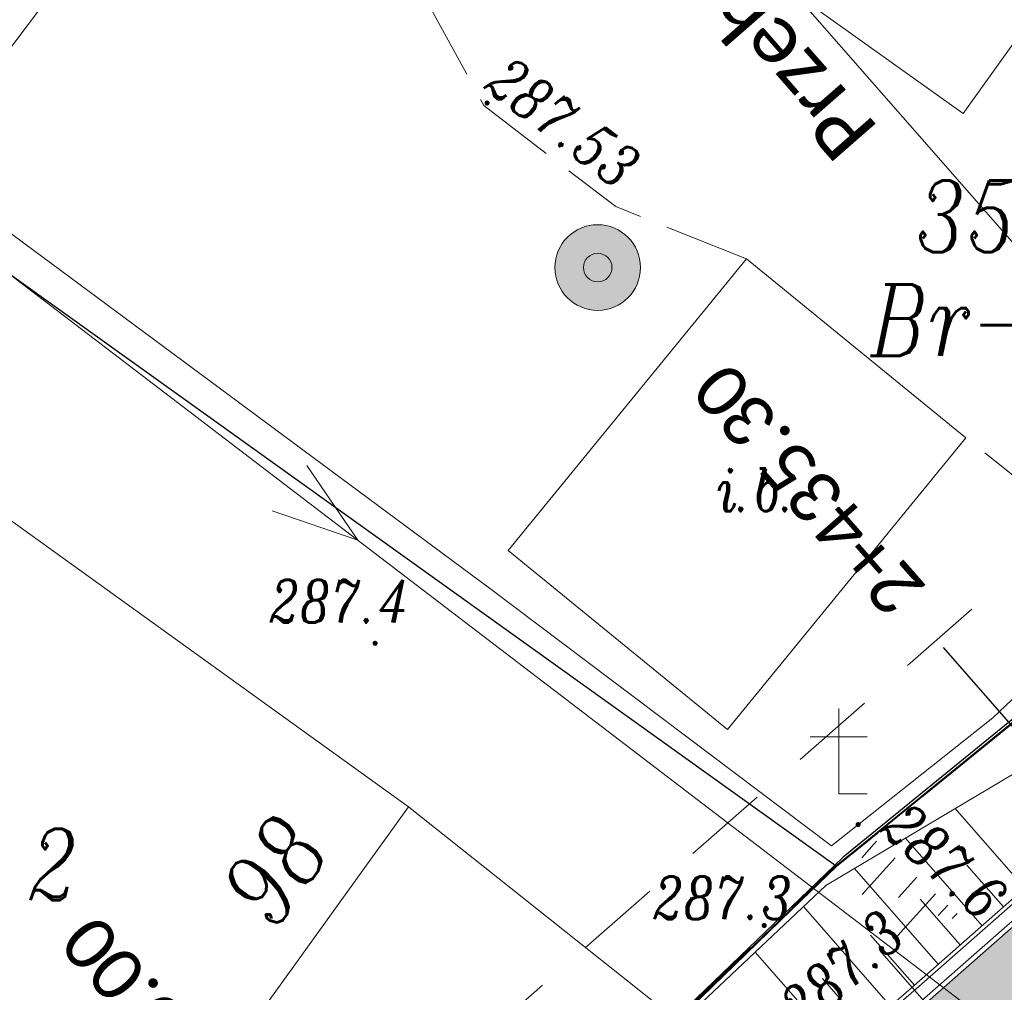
# Model space of a CAD drawing. Header units: metres. Extents: x -1 to 7476305, y 0 to 5497191.
# Tile 107 of 115: x 7475271 to 7475289, y 5497089 to 5497106. Entities that reach past the tile are written whole.
import ezdxf
from ezdxf.enums import TextEntityAlignment as Align

# ---------------------------------------------------------------- set-up
doc = ezdxf.new("R2010")
doc.units = ezdxf.units.M
for name, pattern in [('420-500', [1.5, 1, -0.5]), ('EGBO02-500', [2.5, 1.5, -1]), ('Krawedz', [0.75, 0.5, -0.25]), ('KTJZ01-500', [2, 1.5, -0.5])]:
    doc.linetypes.add(name, pattern=pattern)
for name, color, linetype, lineweight, true_color in [('BUBZ01_1', 7, 'Continuous', 5, 0x0a0909), ('BUIB12_03', 7, 'Continuous', 5, 0x0a0909), ('EGBB01', 7, 'Continuous', 5, 0x0a0909), ('EGBD03', 7, 'Continuous', 5, 0x0a0909), ('EGBK02', 7, 'Continuous', 5, 0x0a0909), ('EGBO02', 7, 'Continuous', 5, 0x0a0909), ('KTJZ01', 7, 'Continuous', 5, 0x0a0909), ('KTOK05_01', 7, 'Continuous', 5, 0x0a0909), ('OBOO01_01', 7, 'Continuous', 5, 0x0a0909), ('RTPW01', 7, 'Continuous', 5, 0x0a0909), ('RTPW02', 7, 'Continuous', 5, 0x0a0909), ('suepnn', 7, 'Continuous', 5, 0x0a0909), ('SUUS13', 7, 'Continuous', 5, 0x0a0909)]:
    doc.layers.add(name, color=color, linetype=linetype, lineweight=lineweight, true_color=true_color)
for name, color, linetype in [('C-DROGI-KORYTARZE', 7, 'Continuous'), ('C-DROGI-PRZEKROJE', 7, 'Continuous'), ('D_Granice pasa drogowego', 30, '420-500'), ('D_Linia charakterystyczna', 10, 'Continuous')]:
    doc.layers.add(name, color=color, linetype=linetype)
for name, color, linetype, lineweight in [('S-1_proj_obnizenia', 7, 'Krawedz', 30), ('S-1_proj_obrzeze', 11, 'Continuous', 30), ('S-5_opis_poprzeczka', 7, 'Continuous', 25)]:
    doc.layers.add(name, color=color, linetype=linetype, lineweight=lineweight)
doc.styles.add('KAMIL', font='calibri.ttf', dxfattribs={"height": 0.75})
doc.styles.add('romans_pochyl', font='calibri.ttf', dxfattribs={"height": 0.75})
doc.styles.add('Style-ITALIC_1250', font='ITALIC_1250.shx')
doc.linetypes.add('KTOK05_01-500', pattern='A,3.75,[13,dgnlstyle-rozp_2015.shx,S=0.002778,R=0,X=0,Y=0],3.75', length=7.5)

# ---------------------------------------------------------------- blocks, each defined once
blk = doc.blocks.new('OBOO01_01')
at = {"layer": 'OBOO01_01', "color": 18, "linetype": 'Continuous', "lineweight": 13, "ltscale": 10, "true_color": 0x0a0909}
blk.add_line((-10, 20), (10, 20), dxfattribs=at)
at = {"layer": 'OBOO01_01', "color": 18, "linetype": 'Continuous', "lineweight": 13, "ltscale": 10, "true_color": 0x0a0909, "flags": 128}
blk.add_lwpolyline([(0, 30), (0, 0), (10, 0)], dxfattribs=at)
blk = doc.blocks.new('RTPW01')
at = {"layer": 'RTPW01', "linetype": 'Continuous', "lineweight": 13, "true_color": 0x0a0909}
h = blk.add_hatch(color=18, dxfattribs=at)
edge = h.paths.add_edge_path()
edge.add_arc((0, 0), 0.045, 0, 360)
blk = doc.blocks.new('RTPW02')
at = {"layer": 'RTPW02', "linetype": 'Continuous', "lineweight": 13, "true_color": 0x0a0909}
h = blk.add_hatch(color=18, dxfattribs=at)
edge = h.paths.add_edge_path()
edge.add_arc((0, 0), 0.045, 0, 360)
blk = doc.blocks.new('MDCP_klauzula')
at = {"layer": 'SUUS13', "linetype": 'Continuous', "lineweight": 13}
h = blk.add_hatch(color=252, dxfattribs=at)
edge = h.paths.add_edge_path()
edge.add_arc((7475281.587, 5497101.568), 0.75, 0, 360)
h = blk.add_hatch(color=252, dxfattribs=at)
edge = h.paths.add_edge_path()
edge.add_arc((7475281.587, 5497101.568), 0.25, 0, 360)
at = {"layer": 'BUBZ01_1', "color": 252, "linetype": 'Continuous', "lineweight": 18}
for p, q in [((7475286.211, 5497091.226), (7475286.472, 5497091.516)), ((7475286.221, 5497090.583), (7475286.797, 5497091.224)), ((7475286.856, 5497090.528), (7475287.176, 5497090.884)), ((7475286.84, 5497089.857), (7475287.501, 5497090.592)), ((7475287.552, 5497090.214), (7475287.717, 5497090.398)), ((7475287.797, 5497090.16), (7475287.88, 5497090.252)), ((7475286.53, 5497089.599), (7475287.928, 5497088.004))]:
    blk.add_line(p, q, dxfattribs=at)
at = {"layer": 'BUIB12_03', "color": 252, "linetype": 'Continuous', "lineweight": 18, "flags": 128}
blk.add_lwpolyline([(7475288.033, 5497098.585), (7475283.863, 5497093.475), (7475280.022, 5497096.61), (7475284.192, 5497101.719), (7475288.033, 5497098.585)], close=True, dxfattribs=at)
at = {"layer": 'EGBB01', "color": 252, "linetype": 'Continuous', "lineweight": 18, "flags": 128}
for points in [[(7475291.02, 5497108.51), (7475277.56, 5497118.54), (7475277.377, 5497118.249), (7475274.347, 5497114.005), (7475287.99, 5497104.266), (7475291.02, 5497108.51)], [(7475275.792, 5497111.374), (7475269.851, 5497103.497), (7475265.916, 5497106.465), (7475271.857, 5497114.342), (7475275.792, 5497111.374)], [(7475272.831, 5497084.557), (7475278.274, 5497092.119), (7475270.511, 5497097.707), (7475265.068, 5497090.145), (7475272.831, 5497084.557)]]:
    blk.add_lwpolyline(points, close=True, dxfattribs=at)
at = {"layer": 'EGBD03', "color": 96, "linetype": 'Continuous', "lineweight": 30, "flags": 128}
for points in [[(7475299.764, 5497105.915), (7475300.031, 5497102.685), (7475285.765, 5497091.08), (7475265.313, 5497105.728)], [(7475285.765, 5497091.08), (7475278.81, 5497084.41), (7475262.934, 5497068.916), (7475244.62, 5497080.8)]]:
    blk.add_lwpolyline(points, dxfattribs=at)
at = {"layer": 'EGBO02', "color": 252, "linetype": 'EGBO02-500', "lineweight": 18, "flags": 128}
blk.add_lwpolyline([(7475297.538, 5497103.825), (7475279.855, 5497088.323), (7475266.998, 5497076.027), (7475254.649, 5497064.001), (7475244.334, 5497052.497), (7475235.016, 5497036.119), (7475229.48, 5497025.04), (7475224.511, 5497014.388), (7475213.924, 5496993.12), (7475205.301, 5496976.039), (7475191.153, 5496949.431), (7475170.683, 5496910.712), (7475164.472, 5496899.278), (7475155.778, 5496887.844), (7475138.024, 5496865.445)], dxfattribs=at)
at = {"layer": 'KTJZ01', "color": 252, "linetype": 'KTJZ01-500', "lineweight": 18}
blk.add_line((7475291.101, 5497096.139), (7475288.033, 5497098.585), dxfattribs=at)
at = {"layer": 'KTJZ01', "color": 252, "linetype": 'KTJZ01-500', "lineweight": 18, "flags": 128}
blk.add_lwpolyline([(7475284.192, 5497101.719), (7475281.904, 5497102.635), (7475279.593, 5497104.405), (7475275.79, 5497111.4)], dxfattribs=at)
at = {"layer": 'KTOK05_01', "color": 252, "linetype": 'KTOK05_01-500', "lineweight": 18, "flags": 128}
for points in [[(7475279.695, 5497095.951), (7475268.751, 5497104.057), (7475265.828, 5497106.3)], [(7475291.101, 5497096.139), (7475288.505, 5497093.679), (7475285.681, 5497091.436), (7475279.695, 5497095.951)], [(7475278.274, 5497092.119), (7475282.767, 5497088.547), (7475276.958, 5497082.924)]]:
    blk.add_lwpolyline(points, dxfattribs=at)
at = {"layer": 'suepnn', "color": 1, "linetype": 'Continuous', "lineweight": 13, "true_color": 0xfa0000}
blk.add_line((7475300.133, 5497079.412), (7475265.465, 5497105.897), dxfattribs=at)
at = {"layer": 'suepnn', "color": 1, "linetype": 'Continuous', "lineweight": 13, "true_color": 0xfa0000, "flags": 128}
blk.add_lwpolyline([(7475276.496, 5497098.099), (7475277.385, 5497096.791), (7475275.889, 5497097.304)], dxfattribs=at)
at = {"layer": 'SUUS13', "color": 252, "linetype": 'Continuous', "lineweight": 13}
for radius in [0.75, 0.25]:
    blk.add_circle((7475281.587, 5497101.568), radius, dxfattribs=at)
at = {"color": 252, "linetype": 'Continuous', "lineweight": 18, "ltscale": 0.5, "xscale": 0.05, "yscale": 0.05, "zscale": 0.05}
blk.add_blockref('OBOO01_01', (7475285.807, 5497092.344), dxfattribs=at)
at = {"layer": 'RTPW01', "color": 252, "linetype": 'Continuous', "lineweight": 18}
for p in [(7475277.689, 5497094.984), (7475286.147, 5497091.808), (7475284.503, 5497090.04), (7475286.791, 5497089.841)]:
    blk.add_blockref('RTPW01', p, dxfattribs=at)
at = {"layer": 'RTPW02', "color": 252, "linetype": 'Continuous', "lineweight": 18}
blk.add_blockref('RTPW02', (7475279.65, 5497104.45), dxfattribs=at)
at = {"layer": 'BUIB12_03', "color": 252, "linetype": 'Continuous', "lineweight": 18, "style": 'Style-ITALIC_1250', "width": 0.8}
blk.add_text('i.b.', height=0.75, dxfattribs=at).set_placement((7475283.68, 5497097.299))
at = {"layer": 'EGBB01', "color": 252, "linetype": 'Continuous', "lineweight": 18, "style": 'Style-ITALIC_1250', "width": 0.8}
blk.add_text('2', height=1.25, dxfattribs=at).set_placement((7475272.06, 5497091.106), align=Align.MIDDLE_CENTER)
blk.add_text('98', height=1.25, rotation=54.2543, dxfattribs=at).set_placement((7475276.444, 5497090.647), align=Align.CENTER)
at = {"layer": 'EGBD03', "color": 96, "linetype": 'Continuous', "lineweight": 30, "style": 'Style-ITALIC_1250', "width": 0.8}
blk.add_text('350', height=1.25, dxfattribs=at).set_placement((7475287.155, 5497101.84))
at = {"layer": 'EGBK02', "color": 252, "linetype": 'Continuous', "lineweight": 18, "style": 'Style-ITALIC_1250', "width": 0.8}
blk.add_text('Br-RIVa', height=1.25, dxfattribs=at).set_placement((7475286.364, 5497100.023))
at = {"layer": 'RTPW01', "color": 252, "linetype": 'Continuous', "lineweight": 18, "style": 'Style-ITALIC_1250', "width": 0.8}
for s, p in [('287.4', (7475275.835, 5497095.346)), ('287.3', (7475282.555, 5497090.151))]:
    blk.add_text(s, height=0.75, dxfattribs=at).set_placement(p)
for s, rotation, p in [('287.6', 318.0713, (7475286.507, 5497091.705)), ('287.3', 42.0327, (7475285.205, 5497088.173))]:
    blk.add_text(s, height=0.75, rotation=rotation, dxfattribs=at).set_placement(p)
at = {"layer": 'RTPW02', "color": 252, "linetype": 'Continuous', "lineweight": 18, "style": 'Style-ITALIC_1250', "width": 0.8}
blk.add_text('287.53', height=0.75, rotation=322.5406, dxfattribs=at).set_placement((7475279.573, 5497104.724))

msp = doc.modelspace()

# ---------------------------------------------------------------- linework, layer by layer
at = {"layer": 'D_Granice pasa drogowego', "lineweight": 50, "ltscale": 2, "flags": 128}
msp.add_lwpolyline([(7474871.194, 5496602.021), (7474875.844, 5496605.985), (7474886.51, 5496614.328), (7474893.187, 5496619.551), (7474906.364, 5496629.859), (7474908.002, 5496630.38), (7474914.804, 5496638.74), (7474928.905, 5496651.777), (7474946.406, 5496669.552), (7474957.321, 5496680.639), (7474994.148, 5496718.045), (7475014.642, 5496738.841), (7475028.014, 5496750.844), (7475033.755, 5496755.998), (7475037.841, 5496759.479), (7475046.672, 5496767.002), (7475050.423, 5496770.198), (7475056.626, 5496775.2), (7475065.197, 5496781.478), (7475069.506, 5496784.668), (7475083.953, 5496795.64), (7475091.313, 5496801.229), (7475097.69, 5496806.073), (7475103.398, 5496810.407), (7475110.576, 5496816.081), (7475114.68, 5496819.326), (7475120.064, 5496824.042), (7475130.991, 5496833.37), (7475144.36, 5496846.35), (7475159.914, 5496864.742), (7475165.321, 5496871.433), (7475168.549, 5496875.377), (7475175.09, 5496884.328), (7475189.457, 5496903.989), (7475193.179, 5496911.075), (7475198.108, 5496920.456), (7475202.904, 5496929.586), (7475209.984, 5496944.676), (7475224.229, 5496974.661), (7475228.871, 5496985.456), (7475234.774, 5496999.181), (7475235.211, 5497000), (7475244.883, 5497018.143), (7475247.158, 5497021.622), (7475253.509, 5497032.362), (7475263.655, 5497046.357), (7475275.03, 5497059.7), (7475278.404, 5497063.267), (7475280.249, 5497065.127), (7475283.737, 5497068.192), (7475289.77, 5497074.68), (7475292.049, 5497076.649), (7475298.288, 5497082.039), (7475318.081, 5497097.784), (7475318.6, 5497101.12), (7475308.342, 5497109.277), (7475299.764, 5497105.915), (7475300.031, 5497102.685), (7475290.434, 5497094.878), (7475285.765, 5497091.08), (7475277.631, 5497083.259), (7475263.588, 5497069.572), (7475259.571, 5497065.54), (7475255.16, 5497060.7), (7475248.447, 5497051.193), (7475241.071, 5497040.575), (7475236.851, 5497034.5), (7475232.87, 5497026.192), (7475228.603, 5497017.286), (7475222.129, 5497003.773), (7475221.6, 5497002.67), (7475223.058, 5497002.07), (7475222.491, 5496999.056), (7475222.104, 5496998.239), (7475217.488, 5496988.479), (7475214.662, 5496982.503), (7475211.997, 5496976.871), (7475210.402, 5496973.497), (7475207.108, 5496966.534), (7475200.594, 5496952.761), (7475195.041, 5496942.357), (7475186.706, 5496926.741), (7475181.863, 5496917.665), (7475180.812, 5496915.697), (7475174.258, 5496906.159), (7475161.354, 5496887.311), (7475156.287, 5496881.059), (7475137.148, 5496857.357), (7475129.378, 5496848.794), (7475126.377, 5496845.473), (7475122.357, 5496841.906), (7475113.346, 5496833.897), (7475108.201, 5496829.327), (7475103.572, 5496825.562), (7475101.251, 5496823.675), (7475097.151, 5496820.343), (7475092.412, 5496817.061), (7475083.189, 5496810.712), (7475063.35, 5496796.429), (7475055.25, 5496790.597), (7475035.25, 5496773.04), (7475032.26, 5496770.67), (7475010.572, 5496750.962), (7475002.025, 5496743.149), (7474993.311, 5496735.182), (7474991.33, 5496733.29), (7474987.11, 5496729.262), (7474981.728, 5496724.125), (7474978.688, 5496721.224), (7474975.041, 5496717.744), (7474967.615, 5496710.352), (7474955.357, 5496698.026), (7474948.808, 5496691.442), (7474943.173, 5496685.776), (7474941.426, 5496684.019), (7474940.056, 5496682.642), (7474939.655, 5496682.287), (7474931.483, 5496675.053), (7474923.147, 5496667.674), (7474919.881, 5496664.783), (7474908.976, 5496655.13), (7474905.9, 5496652.407), (7474901.86, 5496653.48)], dxfattribs=at)

# ---------------------------------------------------------------- next in the draw order: block references
at = {"layer": 'RTPW01', "color": 18, "lineweight": 30, "true_color": 0x000000}
msp.add_blockref('MDCP_klauzula', (0, 0), dxfattribs=at)

# ---------------------------------------------------------------- next in the draw order: hatches: boundary and pattern name
at = {"layer": 'C-DROGI-KORYTARZE', "linetype": 'Continuous', "lineweight": -3, "true_color": 0xfeeab9}
msp.add_hatch(color=254, dxfattribs=at).paths.add_polyline_path([(7475299.224, 5497097.31), (7475298.746, 5497096.88), (7475293.833, 5497092.398), (7475288.353, 5497087.576), (7475282.756, 5497082.723), (7475280.504, 5497080.74), (7475276.696, 5497077.388), (7475275.981, 5497076.685), (7475275.106, 5497075.826), (7475274.189, 5497074.924), (7475274.05, 5497074.788), (7475273.299, 5497074.05), (7475272.806, 5497073.565), (7475272.547, 5497073.31), (7475272.236, 5497073.005), (7475271.928, 5497072.698), (7475266.288, 5497067.079), (7475265.195, 5497068.105), (7475270.897, 5497073.788), (7475271.205, 5497074.094), (7475271.516, 5497074.4), (7475271.775, 5497074.655), (7475272.269, 5497075.14), (7475273.019, 5497075.878), (7475273.158, 5497076.014), (7475274.076, 5497076.916), (7475274.993, 5497077.814), (7475275.708, 5497078.517), (7475279.516, 5497081.869), (7475281.768, 5497083.852), (7475287.365, 5497088.705), (7475292.845, 5497093.527), (7475297.758, 5497098.009), (7475298.236, 5497098.439), (7475299.224, 5497097.31)], flags=0)

# ---------------------------------------------------------------- next in the draw order: linework, layer by layer
at = {"layer": 'C-DROGI-KORYTARZE', "color": 34, "linetype": 'Continuous', "lineweight": 15}
for p, q in [((7475289.068, 5497090.696, 288.823), (7475287.849, 5497092.089, 287.589)), ((7475288.317, 5497090.036, 288.828), (7475286.975, 5497091.57, 287.469)), ((7475287.552, 5497089.362, 288.833), (7475286.084, 5497091.04, 287.347)), ((7475288.692, 5497090.366, 288.826), (7475288.052, 5497091.098, 288.177)), ((7475287.934, 5497089.699, 288.831), (7475287.232, 5497090.502, 288.119)), ((7475286.712, 5497088.629, 288.838), (7475285.189, 5497090.37, 287.296)), ((7475287.133, 5497088.994, 288.836), (7475286.365, 5497089.872, 288.058)), ((7475285.838, 5497087.871, 288.843), (7475284.347, 5497089.575, 287.334)), ((7475286.275, 5497088.25, 288.841), (7475285.522, 5497089.111, 288.078))]:
    msp.add_line(p, q, dxfattribs=at)
at = {"layer": 'C-DROGI-KORYTARZE', "color": 32, "linetype": 'Continuous', "lineweight": 15}
msp.add_polyline3d([(7475296.999, 5497099.853, 287.789), (7475296.526, 5497099.417, 287.807), (7475291.963, 5497094.534, 288.154), (7475285.582, 5497090.742, 287.278), (7475280.193, 5497085.651, 287.521), (7475278.084, 5497083.506, 287.639), (7475274.891, 5497079.45, 288.335), (7475273.688, 5497079.305, 287.846), (7475272.801, 5497078.264, 287.936), (7475271.895, 5497077.349, 287.955), (7475271.693, 5497077.28, 287.894), (7475270.882, 5497076.605, 287.841), (7475270.45, 5497076.056, 287.904), (7475270.15, 5497075.845, 287.866), (7475270.024, 5497075.343, 288.063), (7475269.435, 5497075.333, 287.624), (7475264.476, 5497068.78, 288.557)], dxfattribs=at)
at = {"layer": 'C-DROGI-KORYTARZE', "color": 26, "linetype": 'Continuous', "lineweight": 15}
msp.add_polyline3d([(7475297.992, 5497098.718, 288.795), (7475297.514, 5497098.287, 288.808), (7475292.601, 5497093.805, 288.8), (7475287.121, 5497088.983, 288.836), (7475281.524, 5497084.13, 288.868), (7475279.272, 5497082.148, 288.842), (7475275.464, 5497078.795, 288.915), (7475274.749, 5497078.093, 288.92), (7475273.821, 5497077.185, 288.927), (7475272.904, 5497076.283, 288.933), (7475272.765, 5497076.146, 288.934), (7475272.014, 5497075.408, 288.94), (7475271.521, 5497074.923, 288.944), (7475271.262, 5497074.669, 288.946), (7475270.951, 5497074.363, 288.963), (7475270.643, 5497074.056, 288.796), (7475264.925, 5497068.359, 288.968)], dxfattribs=at)
at = {"layer": 'C-DROGI-PRZEKROJE', "color": 10, "linetype": 'Continuous', "lineweight": 15, "ltscale": 0.3}
for points in [[(7475301.783, 5497102.034, 288.746), (7475301.739, 5497101.998, 288.746), (7475298.62, 5497099.189, 288.773), (7475298.016, 5497098.645, 288.779), (7475297.533, 5497098.211, 288.792), (7475292.628, 5497093.735, 288.784), (7475287.165, 5497088.928, 288.82), (7475281.568, 5497084.075, 288.852), (7475279.311, 5497082.088, 288.826), (7475275.465, 5497078.703, 288.899), (7475274.715, 5497077.966, 288.904), (7475270.972, 5497074.286, 288.947)], [(7475298.236, 5497098.439, 288.809), (7475297.758, 5497098.009, 288.822), (7475292.845, 5497093.527, 288.814), (7475287.365, 5497088.705, 288.85), (7475281.768, 5497083.852, 288.882), (7475279.516, 5497081.869, 288.856), (7475275.708, 5497078.517, 288.929), (7475274.993, 5497077.814, 288.934), (7475274.076, 5497076.916, 288.941), (7475273.158, 5497076.014, 288.947), (7475273.019, 5497075.878, 288.948), (7475272.269, 5497075.14, 288.954), (7475271.775, 5497074.655, 288.958), (7475271.516, 5497074.4, 288.96), (7475271.205, 5497074.094, 288.977), (7475270.897, 5497073.788, 288.81), (7475265.195, 5497068.105, 288.982)]]:
    msp.add_polyline3d(points, dxfattribs=at)
at = {"layer": 'D_Linia charakterystyczna', "color": 212, "linetype": 'Continuous', "lineweight": 40, "true_color": 0xd200d2}
msp.add_polyline3d([(7475264.377, 5497070.317, 287.686), (7475273.442, 5497079.117, 287.674), (7475274.479, 5497080.123, 288.073), (7475274.731, 5497080.368, 288.286), (7475285.765, 5497091.08, 287.283), (7475285.81, 5497091.117, 287.286), (7475289.319, 5497093.971, 287.804), (7475300.031, 5497102.685, 288.159), (7475299.982, 5497103.28, 288.175), (7475299.913, 5497104.116, 288.198), (7475299.764, 5497105.915, 288.098)], dxfattribs=at)
at = {"layer": 'D_Linia charakterystyczna', "color": 10, "linetype": 'Continuous', "lineweight": 30}
msp.add_polyline3d([(7475299.9, 5497104.276, 0), (7475300.031, 5497102.685, 288.159), (7475290.569, 5497095.05, -0.12), (7475285.884, 5497091.239, -0.897), (7475277.734, 5497083.402, -0.486), (7475263.687, 5497069.712, 0.243), (7475259.66, 5497065.669, 0.148), (7475255.22, 5497060.798, 0.089), (7475248.488, 5497051.264, -0.343), (7475241.112, 5497040.645, -0.325), (7475236.868, 5497034.536, -0.284), (7475232.87, 5497026.192, -0.118), (7475228.603, 5497017.286, -0.219), (7475222.129, 5497003.773, -0.102), (7475221.6, 5497002.67, 0)], dxfattribs=at)
at = {"layer": 'S-1_proj_obnizenia', "color": 7, "linetype": 'Continuous', "lineweight": 18}
msp.add_line((7475295.87, 5497093.986), (7475274.468, 5497118.444), dxfattribs=at)
at = {"layer": 'S-1_proj_obrzeze', "color": 250, "linetype": 'Continuous', "lineweight": 15}
for points in [[(7475298.183, 5497098.499, 288.809), (7475297.705, 5497098.069, 288.822), (7475292.792, 5497093.587, 288.814), (7475287.312, 5497088.765, 288.85), (7475281.715, 5497083.912, 288.882), (7475279.463, 5497081.929, 288.856), (7475275.655, 5497078.577, 288.929), (7475274.94, 5497077.874, 288.934), (7475274.021, 5497076.974, 288.941), (7475273.103, 5497076.072, 288.947), (7475272.964, 5497075.936, 288.948), (7475272.214, 5497075.198, 288.954), (7475271.72, 5497074.713, 288.958), (7475271.461, 5497074.458, 288.96), (7475271.15, 5497074.152, 288.977), (7475270.842, 5497073.846, 288.81), (7475265.136, 5497068.16, 288.982)], [(7475298.236, 5497098.439, 288.809), (7475297.758, 5497098.009, 288.822), (7475292.845, 5497093.527, 288.814), (7475287.365, 5497088.705, 288.85), (7475281.768, 5497083.852, 288.882), (7475279.516, 5497081.869, 288.856), (7475275.708, 5497078.517, 288.929), (7475274.993, 5497077.814, 288.934), (7475274.076, 5497076.916, 288.941), (7475273.158, 5497076.014, 288.947), (7475273.019, 5497075.878, 288.948), (7475272.269, 5497075.14, 288.954), (7475271.775, 5497074.655, 288.958), (7475271.516, 5497074.4, 288.96), (7475271.205, 5497074.094, 288.977), (7475270.897, 5497073.788, 288.81), (7475265.195, 5497068.105, 288.982)]]:
    msp.add_polyline3d(points, dxfattribs=at)
at = {"layer": 'S-5_opis_poprzeczka', "color": 7, "linetype": 'Continuous', "lineweight": 25}
msp.add_lwpolyline([(7475294.885, 5497086.629), (7475294.226, 5497087.382), (7475287.641, 5497094.908)], dxfattribs=at)

# ---------------------------------------------------------------- next in the draw order: texts
at = {"layer": 'S-1_proj_obnizenia', "color": 7, "linetype": 'Continuous', "lineweight": 30, "insert": (7475274.715, 5497118.162), "char_height": 1, "attachment_point": 6, "rotation": 131.1878, "style": 'KAMIL'}
msp.add_mtext('{\\C256;Przebudowa \\fCalibri|b0|i0|c238|p34;zjazdu zwykłego\\P\\fCalibri|b0|i0|c0|p34; szer. 3,50m, KM 2+429.7}', dxfattribs=at)
at = {"layer": 'S-5_opis_poprzeczka', "color": 7, "linetype": 'Continuous', "lineweight": 25, "char_height": 0.9, "attachment_point": 9, "rotation": 131.1878, "style": 'romans_pochyl'}
for s, insert in [('{\\fCalibri|b0|i0|c238|p34;\\C256;2+435.30}', (7475283.874, 5497099.972)), ('{\\fCalibri|b0|i0|c238|p34;\\C256;2+450.00}', (7475272.811, 5497090.291))]:
    msp.add_mtext(s, dxfattribs=dict(at, insert=insert))

doc.saveas('drawing.dxf')
